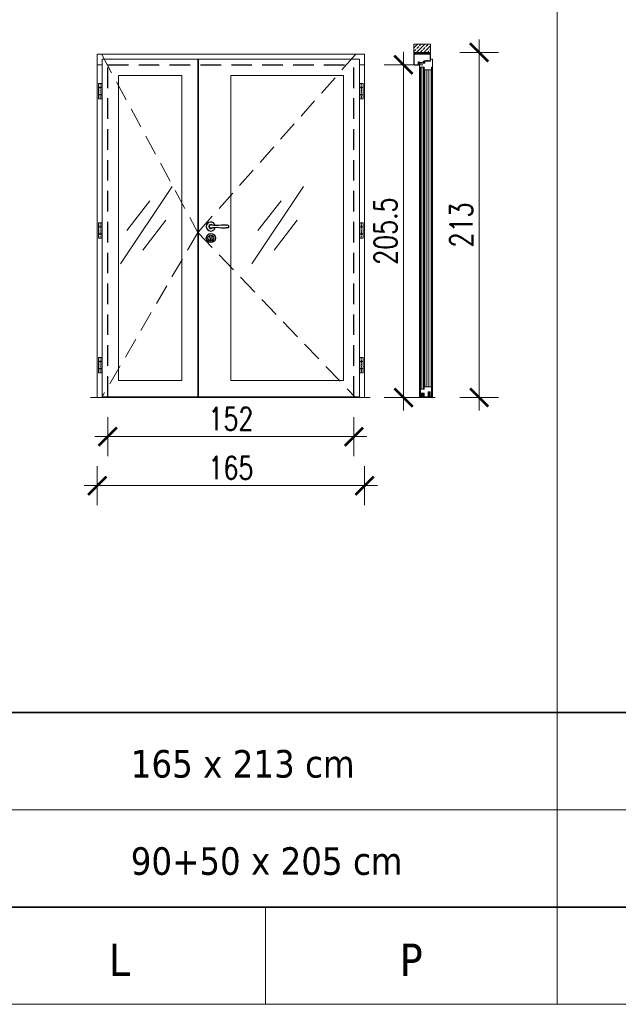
# Model space of a CAD drawing. Header units: millimetres. Extents: x 23192 to 149900, y -396339 to -79279.
# Tile 62 of 136: x 71171 to 71540, y -211347 to -210739. Entities that reach past the tile are written whole.
import ezdxf

# ---------------------------------------------------------------- set-up
doc = ezdxf.new("R2010")
doc.units = ezdxf.units.MM
doc.linetypes.add('CENTER', pattern=[0.6, 0.375, -0.075, 0.075, -0.075])
doc.linetypes.add('DASHED', pattern=[19.05, 12.7, -6.35])
doc.layers.get('0').update_dxf_attribs({"lineweight": 0})
for name, color, linetype, lineweight in [('0_LEGENDA', 7, 'Continuous', 13), ('Drzwi - hatch', 8, 'Continuous', 5), ('Drzwi KRAWĘDZIE', 7, 'Continuous', 20), ('Drzwi Kreskowanie', 252, 'Continuous', 5), ('KOREkty', 190, 'Continuous', 35)]:
    doc.layers.add(name, color=color, linetype=linetype, lineweight=lineweight)
for name, color, linetype in [('Drzwi - klamki', 150, 'Continuous'), ('Drzwi PRZER-DUŻA', 240, 'DASHED'), ('GRUBA', 4, 'Continuous')]:
    doc.layers.add(name, color=color, linetype=linetype)
doc.styles.add('ARIAL', font='tahoma.ttf')
doc.styles.add('SIMPLEX', font='simplex.shx', dxfattribs={"width": 0.77})
doc.dimstyles.new('OL PB 200', dxfattribs={"dimscale": 4, "dimtxt": 3.5, "dimasz": 0.2, "dimexe": 10, "dimexo": 10, "dimgap": 1, "dimtad": 1, "dimdec": 1, "dimrnd": 0.5, "dimzin": 9, "dimdsep": 46, "dimtxsty": 'SIMPLEX', "dimblk": 'thick_MSz', "dimcen": 0.1, "dimdle": 8, "dimse1": 1, "dimse2": 1, "dimclrd": 256, "dimclre": 256, "dimclrt": 3, "dimadec": 1, "dimazin": 2, "dimtfac": 1, "dimtdec": 1, "dimtix": 1, "dimtofl": 0, "dimtmove": 2, "dimatfit": 3, "dimldrblk": 'thick_MSz', "dimfxl": 10, "dimfxlon": 1, "dimtolj": 1, "dimlwd": -1, "dimlwe": -1, "dimarcsym": 0})

# ---------------------------------------------------------------- blocks, each defined once
blk = doc.blocks.new('DA8083FR')
at = {"ltscale": 0.05}
for p, q in [((-6.399964, 0), (-8.399964, 0)), ((8.400024, 0), (6.400024, 0))]:
    blk.add_line(p, q, dxfattribs=at)
at = {"ltscale": 0.175}
for p, q in [((-3.5, 0), (3.5, 0)), ((-3.5, -1.199997), (3.5, -1.199997))]:
    blk.add_line(p, q, dxfattribs=at)
at = {"ltscale": 0.1125}
for p, q in [((-3.5, -2.900009), (-3.5, 0)), ((3.5, -2.900009), (3.5, 0))]:
    blk.add_line(p, q, dxfattribs=at)
at = {"ltscale": 0.3625}
for p, q in [((-9, -3.400009), (-9, -17.900009)), ((9, -3.400009), (9, -17.900009))]:
    blk.add_line(p, q, dxfattribs=at)
at = {"ltscale": 0.015}
for p, q in [((-8.699951, -0.300003), (-8.699951, -0.900009)), ((8.700012, -0.900009), (8.700012, -0.300003))]:
    blk.add_line(p, q, dxfattribs=at)
at = {"ltscale": 0.1}
for p, q in [((-8.5, -2.900009), (-4.5, -2.900009)), ((4.5, -2.900009), (8.5, -2.900009))]:
    blk.add_line(p, q, dxfattribs=at)
at = {"ltscale": 0.025}
for p, q in [((-8.399964, -1.199997), (-7.399964, -1.199997)), ((7.400024, -1.199997), (8.400024, -1.199997))]:
    blk.add_line(p, q, dxfattribs=at)
at = {"ltscale": 0.0875}
for p, q in [((-4.5, -18.900009), (-8, -18.900009)), ((8, -18.900009), (4.5, -18.900009))]:
    blk.add_line(p, q, dxfattribs=at)
at = {"ltscale": 0.098125}
for p, q in [((-7.799988, -22.825012), (-7.799988, -18.900009)), ((7.800049, -22.825012), (7.800049, -18.900009))]:
    blk.add_line(p, q, dxfattribs=at)
at = {"ltscale": 0.0325}
for p, q in [((-7.199951, -1.400009), (-7.199951, -2.699997)), ((7.200012, -2.699997), (7.200012, -1.400009))]:
    blk.add_line(p, q, dxfattribs=at)
at = {"ltscale": 0.098614}
for p, q in [((-6.839722, -18.900009), (-7.000305, -22.841293)), ((6.839783, -18.900009), (7.000366, -22.841293))]:
    blk.add_line(p, q, dxfattribs=at)
at = {"ltscale": 0.00918}
blk.add_line((-6.195435, -18.900009), (-6.113953, -19.258041), dxfattribs=at)
at = {"ltscale": 0.01516}
for p, q in [((-6.094483, -19.583938), (-6.157593, -20.187042)), ((6.157654, -20.187042), (6.094543, -19.583938))]:
    blk.add_line(p, q, dxfattribs=at)
at = {"ltscale": 0.0575}
for p, q in [((-6, -2.699997), (-6, -0.400009)), ((6, -0.400009), (6, -2.699997))]:
    blk.add_line(p, q, dxfattribs=at)
at = {"ltscale": 0.013848}
blk.add_line((-5.560852, -20.249466), (-5.503174, -19.698562), dxfattribs=at)
at = {"ltscale": 0.043857}
for p, q in [((-5.30426, -19.519378), (-3.549988, -19.519378)), ((5.304321, -19.519378), (3.550049, -19.519378))]:
    blk.add_line(p, q, dxfattribs=at)
at = {"ltscale": 0.4}
for p, q in [((-4.5, -2.900009), (-4.5, -18.900009)), ((4.5, -2.900009), (4.5, -18.900009))]:
    blk.add_line(p, q, dxfattribs=at)
at = {"ltscale": 0.225}
for p, q in [((-4.5, -2.900009), (4.5, -2.900009)), ((4.5, -2.900009), (-4.5, -2.900009)), ((4.5, -18.900009), (-4.5, -18.900009))]:
    blk.add_line(p, q, dxfattribs=at)
at = {"ltscale": 0.194121}
blk.add_line((-3.882385, -18.900009), (3.882446, -18.900009), dxfattribs=at)
at = {"ltscale": 0.061736}
for p, q in [((-3.349976, -19.719375), (-3.349976, -22.188797)), ((3.350036, -19.719375), (3.350036, -22.188797))]:
    blk.add_line(p, q, dxfattribs=at)
at = {"ltscale": 0.016505}
blk.add_line((-2.75, -21.147186), (-2.892883, -21.791748), dxfattribs=at)
at = {"ltscale": 0.035695}
for p, q in [((-2.75, -19.719375), (-2.75, -21.147186)), ((2.75, -21.147186), (2.75, -19.719375))]:
    blk.add_line(p, q, dxfattribs=at)
at = {"ltscale": 0.127501}
blk.add_line((2.550049, -19.519378), (-2.549988, -19.519378), dxfattribs=at)
at = {"ltscale": 0.108406}
blk.add_line((-2.168091, -10.699997), (2.168152, -10.699997), dxfattribs=at)
at = {"ltscale": 0.107848}
blk.add_line((2.156982, -9.5), (-2.156922, -9.5), dxfattribs=at)
at = {"ltscale": 0.017671}
blk.add_line((-0.353394, -23.37442), (0.353454, -23.37442), dxfattribs=at)
at = {"ltscale": 0.009999}
blk.add_line((0.200012, -2.900009), (-0.199951, -2.900009), dxfattribs=at)
at = {"ltscale": 0.012222}
blk.add_line((0, -6.6958), (0, -7.184692), dxfattribs=at)
at = {"ltscale": 0.016633}
blk.add_line((0, -7.184692), (0, -7.850006), dxfattribs=at)
at = {"ltscale": 0.016506}
blk.add_line((2.892944, -21.791748), (2.75, -21.147186), dxfattribs=at)
at = {"ltscale": 0.013847}
blk.add_line((5.560913, -20.24942), (5.503235, -19.698562), dxfattribs=at)
at = {"ltscale": 0.009179}
blk.add_line((6.114014, -19.258041), (6.195434, -18.900009), dxfattribs=at)
for points in [[(-8.5, -2.900009), (-8.599732, -2.910064), (-8.695374, -2.939758), (-8.858215, -3.051193), (-8.963745, -3.213195), (-9, -3.400009)], [(-8, -18.900009), (-8.202698, -18.879196), (-8.394165, -18.819046), (-8.567505, -18.723373), (-8.721863, -18.592086), (-8.838684, -18.444503), (-8.929993, -18.267639), (-8.982666, -18.086334), (-9, -17.900009)], [(8, -18.900009), (8.202698, -18.879196), (8.394165, -18.819046), (8.567505, -18.723373), (8.721863, -18.592086), (8.838684, -18.444503), (8.929993, -18.267639), (8.982666, -18.086334), (9, -17.900009)], [(9, -3.400009), (8.963806, -3.213195), (8.858276, -3.051193), (8.695373, -2.939758), (8.599792, -2.910064), (8.5, -2.900009)]]:
    blk.add_lwpolyline(points)
for radius in [3.404208, 2.915314, 2.25]:
    blk.add_circle((0, -10.100006), radius)
for centre, radius, start, end in [((-8.399964, -0.300003), 0.3, 90.000003, 180.000005), ((-8.399964, -0.900009), 0.3, 179.999991, 270.000001), ((-7.399964, -22.824997), 0.4, 180.001125, 357.665424), ((-7.399964, -1.400009), 0.2, 0, 90.000003), ((-7.399964, -2.699997), 0.2, 270.000001, 0), ((-6.399964, -0.400009), 0.4, 0, 90.000003), ((-3.671143, -20.447189), 2.5, 174.027059, 289.64092), ((-7.08905, -19.479889), 1, 354.027419, 12.81746), ((-5.799988, -2.699997), 0.2, 179.999991, 270.000001), ((-3.671143, -20.447189), 1.9, 174.026868, 275.613132), ((-5.30426, -19.719375), 0.2, 89.999996, 174.026704), ((-3.549988, -19.719375), 0.2, 359.999983, 89.999996), ((-3.5, -22.188797), 0.15, 275.61264, 0.000569), ((-2.599976, -21.856674), 0.3, 167.500472, 240.643356), ((-2.763611, -22.990097), 0.2, 62.74125, 109.632466), ((-2.549988, -19.719375), 0.2, 89.998555, 180.000005), ((0.929809, -15.581268), 7.5, 240.643274, 262.6826), ((-0.353394, -18.311325), 5.063093, 242.745388, 270.000001), ((0, -22.821808), 0.2, 262.681781, 277.318221), ((-0.929749, -15.581268), 7.5, 277.317456, 299.356727), ((0.353454, -18.311325), 5.063093, 269.999673, 297.254614), ((2.550049, -19.719375), 0.2, 359.999983, 89.998855), ((2.763672, -22.990097), 0.2, 70.364834, 117.260729), ((2.600036, -21.856674), 0.3, 299.356263, 12.499337), ((3.671203, -20.447189), 2.5, 250.359081, 5.972941), ((3.5, -22.188797), 0.15, 179.999691, 264.388645), ((3.550049, -19.719375), 0.2, 89.999996, 180.000005), ((3.671203, -20.447189), 1.900002, 264.386569, 5.974443), ((5.304321, -19.719375), 0.2, 5.973296, 89.999996), ((5.800049, -2.699997), 0.2, 270.000001, 0), ((6.400024, -0.400009), 0.4, 90.000003, 180.000005), ((7.089111, -19.479889), 1, 167.18224, 185.972268), ((7.400024, -22.824997), 0.4, 182.334564, 359.998863), ((7.400024, -1.400009), 0.2, 90.000003, 179.999991), ((7.400024, -2.699997), 0.2, 179.999991, 270.000001), ((8.400024, -0.300003), 0.3, 0, 90.000003), ((8.400024, -0.900009), 0.3, 270.000001, 0.00001)]:
    blk.add_arc(centre, radius, start, end)
blk = doc.blocks.new('thick_MSz')
for p, q in [((0, 15), (0, -15)), ((-10, 0), (10, 0))]:
    blk.add_line(p, q)
at = {"const_width": 2, "elevation": 2}
blk.add_lwpolyline([(-7.07, -7.07), (7.07, 7.07)], dxfattribs=at)
blk = doc.blocks.new('*D74')
at = {"layer": '0_LEGENDA', "transparency": 16777216}
blk.add_line((71407.79, -210971.5), (71407.79, -210767.7), dxfattribs=at)
at = {"layer": 'DEFPOINTS', "color": 0, "transparency": 16777216}
for p in [(71407.79, -210766.9), (71415.85, -210766.9), (71412.94, -210972.3)]:
    blk.add_point(p, dxfattribs=at)
at = {"layer": '0_LEGENDA', "transparency": 16777216, "xscale": 0.8, "yscale": 0.8, "zscale": 0.8}
for p, rotation in [((71407.79, -210766.9), 90), ((71407.79, -210972.3), 270)]:
    blk.add_blockref('thick_MSz', p, dxfattribs=dict(at, rotation=rotation))
at = {"layer": '0_LEGENDA', "color": 3, "transparency": 16777216, "insert": (71396.79, -210869.6), "char_height": 14, "attachment_point": 5, "rotation": 90, "style": 'SIMPLEX'}
blk.add_mtext('\\A1;205.5', dxfattribs=at)
blk = doc.blocks.new('*D75')
at = {"layer": '0_LEGENDA', "transparency": 16777216}
blk.add_line((71454.47, -210760.1), (71454.47, -210971.5), dxfattribs=at)
at = {"layer": 'DEFPOINTS', "color": 0, "transparency": 16777216}
for p in [(71424.44, -210759.3), (71424.44, -210972.3), (71454.47, -210972.3)]:
    blk.add_point(p, dxfattribs=at)
at = {"layer": '0_LEGENDA', "transparency": 16777216, "xscale": 0.8, "yscale": 0.8, "zscale": 0.8}
for p, rotation in [((71454.47, -210759.3), 90), ((71454.47, -210972.3), 270)]:
    blk.add_blockref('thick_MSz', p, dxfattribs=dict(at, rotation=rotation))
at = {"layer": '0_LEGENDA', "color": 3, "transparency": 16777216, "insert": (71443.47, -210865.8), "char_height": 14, "attachment_point": 5, "rotation": 90, "style": 'SIMPLEX'}
blk.add_mtext('\\A1;213', dxfattribs=at)
blk = doc.blocks.new('*D76')
at = {"layer": '0_LEGENDA', "transparency": 16777216}
blk.add_line((71219.61, -211026.68), (71383.01, -211026.68), dxfattribs=at)
at = {"layer": 'DEFPOINTS', "color": 0, "transparency": 16777216}
for p in [(71218.81, -210972.3), (71383.81, -210972.3), (71383.81, -211026.68)]:
    blk.add_point(p, dxfattribs=at)
at = {"layer": '0_LEGENDA', "transparency": 16777216, "xscale": 0.8, "yscale": 0.8, "zscale": 0.8, "rotation": 180}
blk.add_blockref('thick_MSz', (71218.81, -211026.68), dxfattribs=at)
at = {"layer": '0_LEGENDA', "transparency": 16777216, "xscale": 0.8, "yscale": 0.8, "zscale": 0.8}
blk.add_blockref('thick_MSz', (71383.81, -211026.68), dxfattribs=at)
at = {"layer": '0_LEGENDA', "color": 3, "transparency": 16777216, "insert": (71301.31, -211015.68), "char_height": 14, "attachment_point": 5, "style": 'SIMPLEX'}
blk.add_mtext('\\A1;165', dxfattribs=at)
blk = doc.blocks.new('*D79')
at = {"layer": '0_LEGENDA', "transparency": 16777216}
blk.add_line((71226.21, -210996.41), (71376.41, -210996.41), dxfattribs=at)
at = {"layer": 'DEFPOINTS', "color": 0, "transparency": 16777216}
for p in [(71225.41, -210971.8), (71377.21, -210971.19), (71377.21, -210996.41)]:
    blk.add_point(p, dxfattribs=at)
at = {"layer": '0_LEGENDA', "transparency": 16777216, "xscale": 0.8, "yscale": 0.8, "zscale": 0.8, "rotation": 180}
blk.add_blockref('thick_MSz', (71225.41, -210996.41), dxfattribs=at)
at = {"layer": '0_LEGENDA', "transparency": 16777216, "xscale": 0.8, "yscale": 0.8, "zscale": 0.8}
blk.add_blockref('thick_MSz', (71377.21, -210996.41), dxfattribs=at)
at = {"layer": '0_LEGENDA', "color": 3, "transparency": 16777216, "insert": (71301.31, -210985.41), "char_height": 14, "attachment_point": 5, "style": 'SIMPLEX'}
blk.add_mtext('\\A1;152', dxfattribs=at)

msp = doc.modelspace()

# ---------------------------------------------------------------- hatches: boundary and pattern name
at = {"layer": 'Drzwi - hatch'}
h = msp.add_hatch(dxfattribs=at)
h.set_pattern_fill('ANSI33', color=256, scale=0.5)
h.set_pattern_definition([(45, (71534.4884, -215009.5877), (-2.245064, 2.245064), []), (45, (71536.7335, -215009.5877), (-2.245064, 2.245064), [1.5875, -0.79375])])
h.paths.add_polyline_path([(71414.237, -210754.302), (71414.237, -210759.298), (71424.437, -210759.298), (71424.437, -210754.302)])
h = msp.add_hatch(dxfattribs=at)
h.set_pattern_fill('AR-CONC', color=256, scale=0.003)
h.set_pattern_definition([(50, (72863.74066, -215285.26925), (0.546554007, -0.047817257), [0.05715, -0.62865]), (355, (72863.74066, -215285.26925), (-0.105730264, 0.573170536), [0.04572, -0.50292175]), (100.451445, (72863.7862, -215285.27324), (0.44082374, 0.525353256), [0.048570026, -0.534270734]), (46.1842, (72863.74066, -215285.11685), (0.81323712, -0.12612698), [0.085725, -0.942975]), (96.635558, (72863.8084, -215285.1274), (0.7122124, 0.74227837), [0.07285507, -0.80140682]), (351.184151, (72863.7407, -215285.11685), (0.7122124, 0.74227837), [0.0685799, -0.7543792]), (21, (72863.81686, -215285.15495), (0.454843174, -0.306795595), [0.05715, -0.62865]), (326, (72863.81686, -215285.15495), (0.185406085, 0.5525639), [0.04572, -0.50292]), (71.451445, (72863.85476, -215285.1805), (0.64024926, 0.245768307), [0.048570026, -0.53426981]), (37.5, (72863.74066, -215285.26925), (0.00926581, 0.253665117), [0, -0.496824, 0, -0.51054, 0, -0.504825]), (7.5, (72863.74066, -215285.26925), (0.200458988, 0.300541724), [0, -0.291084, 0, -0.485394, 0, -0.192405]), (327.5, (72863.57073, -215285.26925), (0.4067717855, -0.017186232), [0, -0.1905, 0, -0.59436, 0, -0.78867]), (317.5, (72863.49453, -215285.26925), (0.444387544, 0.076279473), [0, -0.24765, 0, -0.394716, 0, -0.56007])])
h.paths.add_polyline_path([(71414.437, -210759.298), (71414.437, -210760.298), (71424.437, -210760.298), (71424.437, -210759.298)])
at = {"layer": 'Drzwi Kreskowanie'}
h = msp.add_hatch(dxfattribs=at)
h.set_pattern_fill('ANSI37', color=256, scale=0.05, style=0)
h.set_pattern_definition([(135, (77422.49953, -210188.62873), (0.1122532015, 0.1122532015), []), (45, (77422.49953, -210188.62873), (0.1122532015, -0.1122532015), [])])
h.paths.add_polyline_path([(71421.937, -210764.448), (71421.937, -210764.248), (71422.937, -210764.248), (71422.937, -210764.448)])
h = msp.add_hatch(dxfattribs=at)
h.set_pattern_fill('ANSI37', color=256, scale=0.05, style=0)
h.set_pattern_definition([(135, (77418.59953, -210189.82394), (0.1122532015, 0.1122532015), []), (45, (77418.59953, -210189.82394), (0.1122532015, -0.1122532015), [])])
h.paths.add_polyline_path([(71418.037, -210765.643), (71418.037, -210765.443), (71419.037, -210765.443), (71419.037, -210765.643)])

# ---------------------------------------------------------------- linework, layer by layer
for p, q in [((71221.905, -210766.898), (71218.805, -210766.898)), ((71383.81, -210766.898), (71380.71, -210766.898)), ((71420.537, -210765.018), (71420.537, -210764.935)), ((71420.537, -210765.176), (71420.537, -210765.253))]:
    msp.add_line(p, q)
at = {"ltscale": 0.2}
for p, q in [((71420.637, -210965.598), (71420.637, -210769.998)), ((71420.937, -210965.598), (71420.938, -210769.998))]:
    msp.add_line(p, q, dxfattribs=at)
at = {"linetype": 'CENTER', "ltscale": 0.5}
for p, q in [((71220.705, -210778.448), (71220.705, -210787.898)), ((71381.91, -210778.448), (71381.91, -210787.898)), ((71220.705, -210864.398), (71220.705, -210873.848)), ((71381.91, -210864.398), (71381.91, -210873.848)), ((71220.705, -210947.548), (71220.705, -210956.998)), ((71381.91, -210947.548), (71381.91, -210956.998))]:
    msp.add_line(p, q, dxfattribs=at)
at = {"linetype": 'DASHED'}
for points in [[(71221.645, -210760.641), (71280.95, -210870.469), (71221.645, -210972.298)], [(71378.265, -210760.641), (71280.95, -210870.469), (71378.265, -210972.298)]]:
    msp.add_lwpolyline(points, dxfattribs=at)
at = {"ltscale": 0.2}
msp.add_lwpolyline([(71420.487, -210967.098), (71420.488, -210768.498)], dxfattribs=at)
at = {"layer": '0_LEGENDA', "linetype": 'ByBlock', "ltscale": 5}
for p, q in [((71502.57, -211346.755), (71502.57, -210174.457)), ((67487.721, -211166.755), (76924.798, -211166.749)), ((67487.721, -211226.755), (76924.742, -211226.749)), ((67487.721, -211286.755), (76924.686, -211286.749)), ((67487.721, -211286.755), (76924.686, -211286.753)), ((71322.57, -211286.754), (71322.57, -211346.755)), ((67487.721, -211346.755), (76924.63, -211346.749))]:
    msp.add_line(p, q, dxfattribs=at)
at = {"layer": '0_LEGENDA'}
for points in [[(71281.255, -210763.498), (71380.71, -210763.498), (71380.71, -210971.798), (71281.255, -210971.798)], [(71231.905, -210773.498), (71270.95, -210773.498), (71270.95, -210961.798), (71231.905, -210961.798)], [(71301.255, -210773.498), (71370.71, -210773.498), (71370.71, -210961.798), (71301.255, -210961.798)]]:
    msp.add_lwpolyline(points, close=True, dxfattribs=at)
for points in [[(71233.262, -210889.801), (71264.997, -210842.076)], [(71314.279, -210889.801), (71346.015, -210842.076)], [(71237.016, -210869.158), (71251.238, -210850.934)], [(71318.034, -210869.158), (71332.256, -210850.934)], [(71247.045, -210881.369), (71261.267, -210862.78)], [(71328.063, -210881.369), (71342.285, -210862.78)]]:
    msp.add_lwpolyline(points, dxfattribs=at)
at = {"layer": 'Drzwi - klamki', "ltscale": 0.2}
for p, q in [((71287.805, -210866.548), (71287.805, -210867.048)), ((71287.805, -210866.548), (71287.935, -210866.548)), ((71287.805, -210867.048), (71287.935, -210867.048)), ((71288.43, -210873.816), (71288.43, -210875.066)), ((71289.48, -210873.816), (71289.48, -210875.066))]:
    msp.add_line(p, q, dxfattribs=at)
for centre, radius in [((71288.955, -210873.916), 2.8), ((71288.96, -210873.92), 1.8)]:
    msp.add_circle(centre, radius, dxfattribs=at)
for centre, radius, start, end in [((71288.955, -210866.798), 2.801, 13.271535, 346.728465), ((71288.955, -210866.798), 1.25, 42.903782, 317.096218), ((71288.955, -210866.798), 1.05, 64.699839, 295.300161), ((71299.365, -210866.798), 0.74, 288.924644, 71.075356), ((71288.955, -210873.116), 0.875, 306.869898, 233.130102), ((71288.955, -210875.066), 0.525, 180, 270), ((71288.955, -210875.066), 0.525, 270, 0)]:
    msp.add_arc(centre, radius, start, end, dxfattribs=at)
for points in [[(71299.605, -210866.098), (71297.105, -210865.848), (71290.809, -210866.098), (71288.955, -210865.748)], [(71299.605, -210867.498), (71297.105, -210867.748), (71290.809, -210867.498), (71288.955, -210867.848)]]:
    msp.add_spline(points, degree=3, dxfattribs=at)
at = {"layer": 'Drzwi KRAWĘDZIE'}
for p, q in [((71218.805, -210972.298), (71218.805, -210760.298)), ((71383.81, -210760.298), (71218.805, -210760.298)), ((71376.809, -210760.298), (71218.805, -210760.298)), ((71280.95, -210763.498), (71221.905, -210763.498)), ((71221.905, -210971.798), (71221.905, -210763.498)), ((71280.95, -210971.798), (71280.95, -210763.498)), ((71380.71, -210763.498), (71281.255, -210763.498)), ((71281.255, -210971.798), (71281.255, -210763.498)), ((71380.71, -210971.798), (71380.71, -210763.498)), ((71383.81, -210972.298), (71383.81, -210760.298)), ((71414.237, -210760.298), (71414.237, -210759.298)), ((71424.437, -210760.298), (71424.437, -210759.298)), ((71281.255, -210764.698), (71280.95, -210764.698)), ((71417.137, -210765.098), (71417.137, -210766.798)), ((71417.137, -210765.098), (71417.137, -210766.798)), ((71417.137, -210766.798), (71417.37, -210766.615)), ((71417.537, -210765.148), (71417.187, -210765.148)), ((71417.187, -210765.148), (71417.187, -210765.444)), ((71417.187, -210765.148), (71417.187, -210765.444)), ((71417.532, -210765.413), (71417.187, -210765.444)), ((71417.285, -210765.485), (71417.187, -210766.038)), ((71417.285, -210765.485), (71417.187, -210765.494)), ((71417.285, -210765.485), (71417.187, -210765.494)), ((71417.285, -210765.485), (71417.187, -210766.038)), ((71417.187, -210765.494), (71417.187, -210766.038)), ((71417.187, -210765.494), (71417.187, -210766.038)), ((71417.327, -210765.537), (71417.187, -210766.323)), ((71417.327, -210765.537), (71417.187, -210766.323)), ((71417.187, -210766.323), (71417.187, -210766.695)), ((71417.187, -210766.323), (71417.187, -210766.695)), ((71417.187, -210766.695), (71417.375, -210766.547)), ((71417.327, -210765.537), (71417.487, -210765.67)), ((71417.537, -210765.463), (71417.337, -210765.481)), ((71417.337, -210765.481), (71417.537, -210765.647)), ((71417.37, -210766.615), (71417.546, -210766.798)), ((71417.375, -210766.547), (71417.552, -210766.743)), ((71417.487, -210765.67), (71417.498, -210765.73)), ((71417.546, -210766.798), (71417.737, -210766.798)), ((71417.737, -210766.783), (71417.606, -210766.753)), ((71417.737, -210768.498), (71417.737, -210967.098)), ((71418.337, -210768.498), (71418.337, -210971.798)), ((71418.637, -210768.498), (71418.637, -210967.098)), ((71419.887, -210768.498), (71419.887, -210967.098)), ((71419.926, -210765.064), (71419.926, -210765.131)), ((71419.928, -210765.058), (71420.009, -210764.938)), ((71419.997, -210765.25), (71419.928, -210765.137)), ((71420.1, -210765.255), (71420.006, -210765.255)), ((71420.121, -210764.934), (71420.018, -210764.934)), ((71420.127, -210764.95), (71420.048, -210765.027)), ((71420.048, -210765.027), (71420.196, -210765.021)), ((71420.205, -210765.193), (71420.048, -210765.184)), ((71420.048, -210765.184), (71420.108, -210765.237)), ((71420.196, -210765.021), (71420.266, -210764.937)), ((71420.271, -210765.251), (71420.205, -210765.193)), ((71420.361, -210764.933), (71420.275, -210764.933)), ((71420.337, -210765.254), (71420.278, -210765.254)), ((71420.368, -210764.952), (71420.298, -210765.018)), ((71420.298, -210765.018), (71420.537, -210765.018)), ((71420.537, -210765.176), (71420.298, -210765.176)), ((71420.298, -210765.176), (71420.345, -210765.236)), ((71420.537, -210764.593), (71420.537, -210764.935)), ((71420.537, -210764.935), (71420.537, -210764.624)), ((71420.537, -210764.933), (71420.537, -210764.624)), ((71420.537, -210764.624), (71420.537, -210764.935)), ((71420.537, -210765.253), (71420.537, -210765.693)), ((71420.537, -210765.693), (71420.537, -210765.253)), ((71420.537, -210765.253), (71420.537, -210765.693)), ((71420.537, -210765.253), (71420.537, -210765.639)), ((71420.576, -210764.581), (71421.417, -210764.493)), ((71420.636, -210765.693), (71420.591, -210765.693)), ((71420.636, -210764.692), (71420.636, -210765.582)), ((71420.655, -210764.67), (71420.87, -210764.648)), ((71420.719, -210765.497), (71420.655, -210765.588)), ((71420.747, -210765.554), (71420.683, -210765.666)), ((71420.79, -210764.901), (71420.79, -210764.894)), ((71420.792, -210764.91), (71420.886, -210765.072)), ((71420.887, -210764.789), (71420.795, -210764.881)), ((71420.97, -210765.688), (71420.82, -210765.541)), ((71420.858, -210764.923), (71420.874, -210764.96)), ((71420.966, -210765.593), (71420.86, -210765.49)), ((71420.946, -210764.81), (71420.865, -210764.891)), ((71420.874, -210764.96), (71420.916, -210765.048)), ((71420.894, -210764.669), (71420.895, -210764.773)), ((71420.896, -210765.102), (71420.896, -210765.303)), ((71420.914, -210765.321), (71420.938, -210765.321)), ((71420.916, -210765.048), (71420.938, -210765.086)), ((71420.944, -210765.107), (71420.944, -210765.257)), ((71420.946, -210764.81), (71420.946, -210764.699)), ((71420.96, -210765.263), (71420.96, -210765.263)), ((71420.966, -210765.257), (71420.966, -210765.007)), ((71420.966, -210765.339), (71420.966, -210765.593)), ((71421.428, -210764.593), (71420.976, -210764.663)), ((71421.008, -210765.697), (71420.991, -210765.697)), ((71421.002, -210764.972), (71421.002, -210764.972)), ((71421.037, -210765.007), (71421.037, -210765.668)), ((71421.464, -210764.55), (71421.464, -210764.536)), ((71422.237, -210965.598), (71422.237, -210769.998)), ((71423.537, -210965.598), (71423.537, -210769.998)), ((71424.837, -210965.598), (71424.837, -210769.998)), ((71425.137, -210971.798), (71425.137, -210769.998)), ((71425.737, -210768.498), (71425.737, -210967.098)), ((71219.705, -210787.948), (71219.705, -210778.448)), ((71219.705, -210778.448), (71221.705, -210778.448)), ((71219.705, -210780.948), (71221.705, -210780.948)), ((71219.705, -210781.048), (71221.705, -210781.048)), ((71221.705, -210787.948), (71221.705, -210778.448)), ((71380.91, -210787.948), (71380.91, -210778.448)), ((71382.91, -210778.448), (71380.91, -210778.448)), ((71382.91, -210780.948), (71380.91, -210780.948)), ((71382.91, -210781.048), (71380.91, -210781.048)), ((71382.91, -210787.948), (71382.91, -210778.448)), ((71219.705, -210785.348), (71221.705, -210785.348)), ((71219.705, -210785.448), (71221.705, -210785.448)), ((71219.705, -210787.948), (71221.705, -210787.948)), ((71382.91, -210785.348), (71380.91, -210785.348)), ((71382.91, -210785.448), (71380.91, -210785.448)), ((71382.91, -210787.948), (71380.91, -210787.948)), ((71219.705, -210873.898), (71219.705, -210864.398)), ((71219.705, -210864.398), (71221.705, -210864.398)), ((71219.705, -210866.898), (71221.705, -210866.898)), ((71219.705, -210866.998), (71221.705, -210866.998)), ((71221.705, -210873.898), (71221.705, -210864.398)), ((71380.91, -210873.898), (71380.91, -210864.398)), ((71382.91, -210864.398), (71380.91, -210864.398)), ((71382.91, -210866.898), (71380.91, -210866.898)), ((71382.91, -210866.998), (71380.91, -210866.998)), ((71382.91, -210873.898), (71382.91, -210864.398)), ((71219.705, -210871.298), (71221.705, -210871.298)), ((71219.705, -210871.398), (71221.705, -210871.398)), ((71382.91, -210871.298), (71380.91, -210871.298)), ((71382.91, -210871.398), (71380.91, -210871.398)), ((71219.705, -210873.898), (71221.705, -210873.898)), ((71382.91, -210873.898), (71380.91, -210873.898)), ((71219.705, -210957.048), (71219.705, -210947.548)), ((71219.705, -210947.548), (71221.705, -210947.548)), ((71219.705, -210950.048), (71221.705, -210950.048)), ((71219.705, -210950.148), (71221.705, -210950.148)), ((71221.705, -210957.048), (71221.705, -210947.548)), ((71380.91, -210957.048), (71380.91, -210947.548)), ((71382.91, -210947.548), (71380.91, -210947.548)), ((71382.91, -210950.048), (71380.91, -210950.048)), ((71382.91, -210950.148), (71380.91, -210950.148)), ((71382.91, -210957.048), (71382.91, -210947.548)), ((71219.705, -210954.448), (71221.705, -210954.448)), ((71219.705, -210954.548), (71221.705, -210954.548)), ((71219.705, -210957.048), (71221.705, -210957.048)), ((71382.91, -210954.448), (71380.91, -210954.448)), ((71382.91, -210954.548), (71380.91, -210954.548)), ((71382.91, -210957.048), (71380.91, -210957.048)), ((71423.047, -210968.868), (71423.037, -210971.798)), ((71424.257, -210968.798), (71423.117, -210968.798)), ((71423.146, -210969.108), (71423.137, -210971.798)), ((71423.147, -210968.898), (71423.146, -210969.028)), ((71423.146, -210969.028), (71423.271, -210969.028)), ((71423.271, -210969.108), (71423.146, -210969.108)), ((71423.146, -210969.539), (71423.246, -210969.536)), ((71423.179, -210970.592), (71423.146, -210969.539)), ((71424.227, -210968.898), (71423.147, -210968.898)), ((71423.313, -210971.858), (71423.179, -210970.592)), ((71423.246, -210969.536), (71423.279, -210970.581)), ((71423.279, -210970.581), (71423.289, -210970.58)), ((71423.295, -210970.637), (71423.285, -210970.638)), ((71423.285, -210970.638), (71423.311, -210970.887)), ((71423.286, -210969.043), (71423.286, -210969.093)), ((71423.289, -210970.58), (71423.295, -210970.637)), ((71423.302, -210969.598), (71423.302, -210969.678)), ((71423.302, -210969.678), (71423.402, -210969.678)), ((71423.302, -210969.678), (71423.302, -210969.978)), ((71423.302, -210970.796), (71423.302, -210969.978)), ((71423.302, -210969.978), (71423.402, -210969.978)), ((71423.311, -210970.887), (71423.386, -210970.879)), ((71423.322, -210969.578), (71423.332, -210969.578)), ((71423.332, -210969.578), (71423.363, -210969.609)), ((71423.365, -210970.881), (71423.332, -210970.876)), ((71423.373, -210970.936), (71423.446, -210970.926)), ((71423.456, -210971.03), (71423.383, -210971.035)), ((71423.527, -210970.818), (71423.384, -210970.818)), ((71423.384, -210970.818), (71423.389, -210970.859)), ((71423.387, -210969.098), (71423.481, -210969.098)), ((71423.387, -210969.374), (71423.387, -210969.098)), ((71423.387, -210970.698), (71423.387, -210969.898)), ((71423.387, -210969.898), (71423.987, -210969.898)), ((71423.987, -210970.698), (71423.387, -210970.698)), ((71423.389, -210970.859), (71423.389, -210970.863)), ((71423.402, -210969.699), (71423.402, -210969.898)), ((71423.402, -210970.598), (71423.402, -210969.978)), ((71423.433, -210970.851), (71423.596, -210970.962)), ((71423.596, -210970.962), (71423.459, -210971.105)), ((71423.526, -210969.013), (71423.494, -210969.046)), ((71423.872, -210970.698), (71423.502, -210970.698)), ((71423.847, -210969.013), (71423.526, -210969.013)), ((71423.535, -210969.225), (71423.533, -210969.225)), ((71423.533, -210969.821), (71423.535, -210969.821)), ((71423.542, -210969.223), (71423.543, -210969.223)), ((71423.543, -210969.823), (71423.542, -210969.823)), ((71423.543, -210969.223), (71423.831, -210969.223)), ((71423.831, -210969.823), (71423.543, -210969.823)), ((71423.841, -210969.273), (71423.567, -210969.273)), ((71423.567, -210969.773), (71423.841, -210969.773)), ((71423.617, -210968.993), (71423.617, -210969.013)), ((71423.617, -210968.993), (71423.757, -210968.993)), ((71423.627, -210971.065), (71423.627, -210970.918)), ((71423.747, -210970.918), (71423.747, -210971.065)), ((71423.757, -210968.993), (71423.757, -210969.013)), ((71423.777, -210970.962), (71423.941, -210970.851)), ((71423.914, -210971.105), (71423.777, -210970.962)), ((71423.833, -210969.224), (71423.831, -210969.223)), ((71423.831, -210969.823), (71423.833, -210969.823)), ((71423.84, -210969.225), (71423.841, -210969.226)), ((71423.841, -210969.821), (71423.84, -210969.821)), ((71423.879, -210969.046), (71423.847, -210969.013)), ((71423.989, -210970.818), (71423.847, -210970.818)), ((71423.893, -210969.098), (71423.987, -210969.098)), ((71423.99, -210971.035), (71423.917, -210971.03)), ((71423.928, -210970.926), (71424.001, -210970.936)), ((71423.972, -210969.898), (71423.972, -210969.699)), ((71423.972, -210969.978), (71423.972, -210970.598)), ((71423.972, -210969.978), (71424.072, -210969.978)), ((71423.984, -210969.678), (71424.072, -210969.678)), ((71423.985, -210970.859), (71423.989, -210970.818)), ((71423.985, -210970.863), (71423.985, -210970.859)), ((71423.987, -210969.098), (71423.987, -210969.374)), ((71423.987, -210969.898), (71423.987, -210970.698)), ((71423.988, -210970.879), (71424.062, -210970.887)), ((71424.041, -210970.876), (71424.008, -210970.881)), ((71424.01, -210969.609), (71424.042, -210969.578)), ((71424.042, -210969.578), (71424.052, -210969.578)), ((71424.194, -210970.592), (71424.061, -210971.858)), ((71424.062, -210970.887), (71424.088, -210970.638)), ((71424.072, -210969.678), (71424.072, -210969.598)), ((71424.072, -210969.978), (71424.072, -210969.678)), ((71424.072, -210969.978), (71424.072, -210970.796)), ((71424.078, -210970.637), (71424.084, -210970.58)), ((71424.088, -210970.638), (71424.078, -210970.637)), ((71424.084, -210970.58), (71424.095, -210970.581)), ((71424.088, -210969.093), (71424.088, -210969.043)), ((71424.095, -210970.581), (71424.127, -210969.536)), ((71424.103, -210969.028), (71424.227, -210969.028)), ((71424.228, -210969.108), (71424.103, -210969.108)), ((71424.127, -210969.536), (71424.227, -210969.539)), ((71424.227, -210969.539), (71424.194, -210970.592)), ((71424.227, -210969.028), (71424.227, -210968.898)), ((71424.237, -210971.798), (71424.228, -210969.108)), ((71424.337, -210971.798), (71424.327, -210968.868)), ((71387.272, -210972.298), (71214.695, -210972.298)), ((71280.95, -210971.798), (71221.905, -210971.798)), ((71223.005, -210972.298), (71223.005, -210971.798)), ((71224.201, -210972.298), (71224.201, -210971.798)), ((71225.405, -210972.298), (71225.405, -210971.798)), ((71380.71, -210971.798), (71281.255, -210971.798)), ((71377.21, -210972.298), (71377.21, -210971.798)), ((71378.415, -210972.298), (71378.415, -210971.798)), ((71379.61, -210972.298), (71379.61, -210971.798)), ((71412.937, -210972.298), (71427.437, -210972.298)), ((71422.437, -210971.798), (71422.437, -210971.898)), ((71423.037, -210971.798), (71422.437, -210971.798)), ((71423.037, -210971.898), (71422.437, -210971.898)), ((71423.408, -210971.088), (71423.333, -210971.095)), ((71423.333, -210971.095), (71423.409, -210971.82)), ((71423.357, -210971.109), (71423.388, -210971.097)), ((71423.397, -210971.278), (71423.687, -210971.248)), ((71423.415, -210971.113), (71423.422, -210971.176)), ((71423.422, -210971.176), (71423.537, -210971.164)), ((71423.687, -210971.248), (71423.976, -210971.278)), ((71423.836, -210971.164), (71423.952, -210971.176)), ((71423.952, -210971.176), (71423.958, -210971.113)), ((71423.964, -210971.82), (71424.04, -210971.095)), ((71424.04, -210971.095), (71423.966, -210971.088)), ((71423.985, -210971.097), (71424.017, -210971.109)), ((71424.937, -210971.798), (71424.337, -210971.798)), ((71424.937, -210971.898), (71424.337, -210971.898)), ((71424.937, -210971.898), (71424.937, -210971.798))]:
    msp.add_line(p, q, dxfattribs=at)
for points in [[(71424.437, -210754.302), (71424.437, -210759.298), (71414.237, -210759.298), (71414.237, -210754.302)], [(71422.937, -210764.248), (71422.937, -210764.448), (71421.937, -210764.448), (71421.937, -210764.248)], [(71419.037, -210765.443), (71419.037, -210765.643), (71418.037, -210765.643), (71418.037, -210765.443)]]:
    msp.add_lwpolyline(points, close=True, dxfattribs=at)
msp.add_lwpolyline([(71424.537, -210764.498), (71424.537, -210763.498), (71425.417, -210763.498, -0.4142136), (71425.737, -210763.818), (71425.737, -210768.498), (71425.137, -210768.498), (71425.137, -210769.998), (71420.637, -210769.998), (71420.637, -210768.498), (71417.737, -210768.498), (71417.737, -210765.998, -0.4142136), (71417.837, -210765.898), (71421.037, -210765.898), (71421.037, -210765.018, -0.4142136), (71421.357, -210764.698), (71424.337, -210764.698, 0.4142136)], format="xyb", close=True, dxfattribs=at)
for points in [[(71417.737, -210967.098), (71417.737, -210971.698, 0.4142136), (71417.837, -210971.798), (71418.537, -210971.798)], [(71424.337, -210971.798), (71425.637, -210971.798, 0.4142136), (71425.737, -210971.698), (71425.737, -210967.098)]]:
    msp.add_lwpolyline(points, format="xyb", dxfattribs=at)
for points in [[(71425.137, -210967.098), (71425.137, -210965.598), (71420.637, -210965.598), (71420.637, -210967.098), (71418.337, -210967.098)], [(71418.537, -210971.798), (71418.537, -210969.698), (71420.537, -210969.698), (71420.537, -210971.798)], [(71424.337, -210971.798), (71424.337, -210971.798), (71424.337, -210968.798), (71423.037, -210968.798), (71423.037, -210971.798)], [(71423.037, -210971.798), (71423.037, -210968.798), (71424.337, -210968.798), (71424.337, -210971.798)], [(71420.317, -210971.798), (71423.037, -210971.798)]]:
    msp.add_lwpolyline(points, dxfattribs=at)
msp.add_circle((71423.687, -210969.523), 0.185, dxfattribs=at)
for centre, radius, start, end in [((71416.975, -210766.266), 0.749, 320.425386, 45.715806), ((71417.008, -210766.204), 0.732, 5.005389, 43.713856), ((71416.952, -210766.292), 0.8, 324.848847, 348.996771), ((71419.937, -210765.064), 0.0108, 145.891512, 180), ((71419.937, -210765.131), 0.0108, 180, 212.164321), ((71420.006, -210765.244), 0.0108, 212.164321, 270), ((71420.018, -210764.944), 0.0108, 90, 145.891512), ((71420.1, -210765.244), 0.0108, 270, 42.125742), ((71420.118, -210764.944), 0.0112, 327.187015, 70.317648), ((71420.275, -210764.944), 0.0108, 90, 138.378315), ((71420.278, -210765.243), 0.0108, 228.90641, 270), ((71420.337, -210765.243), 0.0108, 270, 42.634802), ((71420.361, -210764.944), 0.0108, 312.592352, 90), ((71420.58, -210764.624), 0.0434, 95.939883, 180), ((71420.591, -210765.639), 0.0542, 180, 270), ((71420.657, -210764.692), 0.0217, 95.939883, 180), ((71420.646, -210765.582), 0.0108, 180, 324.824078), ((71420.636, -210765.639), 0.0542, 270, 330.498729), ((71420.792, -210765.542), 0.0858, 37.234427, 148.272899), ((71420.789, -210765.58), 0.0496, 37.234427, 148.272899), ((71420.808, -210764.894), 0.0181, 135.011953, 180), ((71420.808, -210764.901), 0.0181, 180, 210.082978), ((71420.885, -210764.912), 0.0289, 135.011953, 202.825104), ((71420.873, -210764.669), 0.0217, 0.194561, 95.939883), ((71420.866, -210764.77), 0.0294, 311.9308, 352.434518), ((71420.825, -210765.109), 0.0716, 6.054134, 30.813003), ((71420.914, -210765.303), 0.0181, 180, 270), ((71420.901, -210765.107), 0.0434, 0, 30.082978), ((71420.94, -210765.35), 0.029, 22.041015, 92.413993), ((71420.959, -210765.241), 0.0216, 225.623014, 272.703636), ((71420.982, -210764.699), 0.0361, 98.810427, 180), ((71420.96, -210765.257), 0.00614, 270, 0), ((71421.002, -210765.007), 0.0351, 90, 180), ((71420.991, -210765.668), 0.0289, 223.946432, 270), ((71421.002, -210765.007), 0.0351, 0, 90), ((71421.008, -210765.668), 0.0289, 270, 0), ((71421.421, -210764.536), 0.0434, 0, 95.939883), ((71421.421, -210764.55), 0.0434, 278.810427, 0), ((71423.117, -210968.868), 0.07, 90, 179.809015), ((71423.271, -210969.043), 0.015, 0, 90), ((71423.271, -210969.093), 0.015, 270, 0), ((71423.322, -210969.598), 0.02, 90, 180), ((71423.337, -210970.846), 0.03, 193.312825, 261), ((71423.38, -210970.985), 0.05, 97.795497, 274.204503), ((71423.687, -210969.523), 0.335, 117.266044, 242.733956), ((71423.368, -210970.861), 0.0202, 291, 330.724045), ((71423.416, -210970.876), 0.03, 55.798695, 186), ((71423.502, -210970.598), 0.1, 180, 270), ((71423.704, -210969.523), 0.285, 118.694414, 241.305586), ((71423.452, -210970.975), 0.05, 3.363372, 97.795497), ((71423.453, -210970.98), 0.05, 274.204503, 8.636628), ((71423.527, -210970.918), 0.1, 0, 90), ((71423.687, -210969.523), 0.155, 164.592551, 195.407449), ((71423.542, -210969.243), 0.02, 90, 117.266044), ((71423.542, -210969.803), 0.02, 242.733956, 270), ((71423.543, -210969.241), 0.0179, 90.07344, 117.501268), ((71423.543, -210969.805), 0.0179, 242.498732, 269.92656), ((71423.687, -210969.523), 0.155, 135.407449, 164.592551), ((71423.687, -210969.523), 0.155, 195.407449, 224.592551), ((71423.687, -210969.523), 0.155, 104.592551, 135.407449), ((71423.687, -210969.523), 0.155, 224.592551, 255.407449), ((71423.687, -210969.523), 0.155, 75.407449, 104.592551), ((71423.687, -210969.523), 0.155, 255.407449, 284.592551), ((71423.687, -210969.523), 0.155, 44.592551, 75.407449), ((71423.687, -210969.523), 0.155, 284.592551, 315.407449), ((71423.847, -210970.918), 0.1, 90, 180), ((71423.687, -210969.523), 0.155, 15.407449, 44.592551), ((71423.687, -210969.523), 0.155, 315.407449, 344.592551), ((71423.831, -210969.243), 0.02, 62.733956, 90), ((71423.831, -210969.803), 0.02, 270, 297.266044), ((71423.833, -210969.242), 0.0179, 62.656078, 89.752618), ((71423.833, -210969.805), 0.0179, 270.247382, 297.343922), ((71423.687, -210969.523), 0.155, 344.592551, 15.407449), ((71423.687, -210969.523), 0.335, 297.414284, 62.585716), ((71423.704, -210969.523), 0.285, 298.694414, 61.305586), ((71423.921, -210970.975), 0.05, 82.204503, 176.636628), ((71423.921, -210970.98), 0.05, 171.363372, 265.795497), ((71423.872, -210970.598), 0.1, 270, 0), ((71423.958, -210970.876), 0.03, 354, 124.201305), ((71424.005, -210970.861), 0.0202, 209.275955, 249), ((71423.994, -210970.985), 0.05, 265.795497, 82.204503), ((71424.036, -210970.846), 0.03, 279, 346.687175), ((71424.052, -210969.598), 0.02, 0, 90), ((71424.103, -210969.043), 0.015, 90, 180), ((71424.103, -210969.093), 0.015, 180, 270), ((71424.257, -210968.868), 0.07, 0.190985, 90), ((71423.037, -210971.798), 0.1, 270, 359.809015), ((71423.412, -210971.848), 0.1, 186.011857, 261.873164), ((71423.367, -210971.137), 0.03, 111, 178.687175), ((71423.397, -210971.228), 0.05, 191.662951, 270), ((71423.395, -210971.115), 0.02, 6, 111), ((71423.687, -210969.926), 2.041, 261.873164, 278.126836), ((71423.433, -210971.839), 0.03, 141.416859, 329.69824), ((71423.438, -210971.084), 0.03, 186, 316.201305), ((71423.687, -210969.926), 1.941, 263.255236, 276.744764), ((71423.527, -210971.065), 0.1, 276, 0), ((71423.847, -210971.065), 0.1, 180, 264), ((71423.936, -210971.084), 0.03, 223.798695, 354), ((71423.941, -210971.839), 0.03, 210.30176, 38.583141), ((71423.978, -210971.115), 0.02, 69, 174), ((71423.961, -210971.848), 0.1, 278.126836, 353.988143), ((71423.976, -210971.228), 0.05, 270, 348.337049), ((71424.006, -210971.137), 0.03, 1.312825, 69), ((71424.337, -210971.798), 0.1, 180.190985, 270)]:
    msp.add_arc(centre, radius, start, end, dxfattribs=at)
for points, knots in [([(71423.444, -210969.234), (71423.445, -210969.232), (71423.445, -210969.229), (71423.448, -210969.219), (71423.45, -210969.212), (71423.452, -210969.205), (71423.454, -210969.197), (71423.457, -210969.185), (71423.464, -210969.16), (71423.476, -210969.116), (71423.49, -210969.062), (71423.493, -210969.052), (71423.494, -210969.046)], [0, 0, 0, 0, 0.1047205, 0.1287243, 0.1487338, 0.1644171, 0.1801009, 0.2026265, 0.2441635, 0.3727949, 0.6587979, 1, 1, 1, 1]), ([(71423.444, -210969.244), (71423.445, -210969.245), (71423.445, -210969.254), (71423.447, -210969.281), (71423.448, -210969.304)], [0, 0, 0, 0, 0.1734568, 1, 1, 1, 1]), ([(71423.513, -210969.523), (71423.521, -210969.511), (71423.528, -210969.497), (71423.537, -210969.483), (71423.537, -210969.482)], [0, 0, 0, 0, 0.9277367, 1, 1, 1, 1]), ([(71423.537, -210969.564), (71423.533, -210969.558), (71423.525, -210969.543), (71423.517, -210969.53), (71423.513, -210969.523)], [0, 0, 0, 0, 0.4801678, 1, 1, 1, 1]), ([(71423.582, -210969.223), (71423.581, -210969.222), (71423.575, -210969.198), (71423.557, -210969.13), (71423.533, -210969.039), (71423.528, -210969.022), (71423.526, -210969.013)], [0, 0, 0, 0, 0.0183109, 0.3147695, 0.6608628, 1, 1, 1, 1]), ([(71423.567, -210969.273), (71423.567, -210969.273), (71423.566, -210969.269), (71423.562, -210969.26), (71423.556, -210969.246), (71423.548, -210969.235), (71423.541, -210969.227), (71423.537, -210969.226), (71423.535, -210969.225)], [0, 0, 0, 0, 0.008461, 0.1585412, 0.3722965, 0.5820765, 0.7906641, 1, 1, 1, 1]), ([(71423.535, -210969.821), (71423.537, -210969.821), (71423.541, -210969.82), (71423.548, -210969.812), (71423.556, -210969.8), (71423.562, -210969.787), (71423.566, -210969.777), (71423.567, -210969.773), (71423.567, -210969.773)], [0, 0, 0, 0, 0.20933591, 0.41792348, 0.62770338, 0.84145659, 0.99153899, 1, 1, 1, 1]), ([(71423.543, -210969.223), (71423.545, -210969.224), (71423.549, -210969.225), (71423.555, -210969.233), (71423.561, -210969.245), (71423.565, -210969.259), (71423.566, -210969.269), (71423.567, -210969.273), (71423.567, -210969.273)], [0, 0, 0, 0, 0.2093834, 0.417977, 0.6277204, 0.8414402, 0.9915354, 1, 1, 1, 1]), ([(71423.567, -210969.773), (71423.567, -210969.773), (71423.566, -210969.777), (71423.565, -210969.787), (71423.561, -210969.801), (71423.555, -210969.813), (71423.549, -210969.822), (71423.545, -210969.823), (71423.543, -210969.823)], [0, 0, 0, 0, 0.0084646, 0.1585597, 0.3722816, 0.5820232, 0.7906167, 1, 1, 1, 1]), ([(71423.576, -210969.414), (71423.58, -210969.408), (71423.588, -210969.393), (71423.596, -210969.38), (71423.6, -210969.373)], [0, 0, 0, 0, 0.4801663, 1, 1, 1, 1]), ([(71423.6, -210969.673), (71423.593, -210969.661), (71423.585, -210969.647), (71423.577, -210969.633), (71423.576, -210969.632)], [0, 0, 0, 0, 0.9277396, 1, 1, 1, 1]), ([(71423.6, -210969.373), (71423.602, -210969.373), (71423.617, -210969.373), (71423.634, -210969.373), (71423.648, -210969.373)], [0, 0, 0, 0, 0.1367016, 1, 1, 1, 1]), ([(71423.648, -210969.673), (71423.647, -210969.673), (71423.631, -210969.673), (71423.615, -210969.673), (71423.6, -210969.673)], [0, 0, 0, 0, 0.0188367, 1, 1, 1, 1]), ([(71423.726, -210969.373), (71423.726, -210969.373), (71423.743, -210969.373), (71423.758, -210969.373), (71423.773, -210969.373)], [0, 0, 0, 0, 0.0188367, 1, 1, 1, 1]), ([(71423.773, -210969.673), (71423.771, -210969.673), (71423.756, -210969.673), (71423.74, -210969.673), (71423.726, -210969.673)], [0, 0, 0, 0, 0.1367016, 1, 1, 1, 1]), ([(71423.773, -210969.373), (71423.78, -210969.386), (71423.788, -210969.399), (71423.796, -210969.413), (71423.797, -210969.414)], [0, 0, 0, 0, 0.9277396, 1, 1, 1, 1]), ([(71423.797, -210969.632), (71423.793, -210969.639), (71423.785, -210969.653), (71423.777, -210969.666), (71423.773, -210969.673)], [0, 0, 0, 0, 0.4801663, 1, 1, 1, 1]), ([(71423.847, -210969.013), (71423.846, -210969.019), (71423.842, -210969.032), (71423.823, -210969.105), (71423.804, -210969.178), (71423.794, -210969.212), (71423.792, -210969.223)], [0, 0, 0, 0, 0.2849892, 0.5743661, 0.8680149, 1, 1, 1, 1]), ([(71423.841, -210969.273), (71423.841, -210969.273), (71423.841, -210969.272), (71423.842, -210969.265), (71423.842, -210969.253), (71423.841, -210969.239), (71423.838, -210969.228), (71423.834, -210969.225), (71423.833, -210969.224)], [0, 0, 0, 0, 0.0094085, 0.057786, 0.2978874, 0.5329711, 0.7658786, 1, 1, 1, 1]), ([(71423.833, -210969.823), (71423.834, -210969.821), (71423.838, -210969.818), (71423.841, -210969.808), (71423.842, -210969.794), (71423.842, -210969.782), (71423.841, -210969.775), (71423.841, -210969.773), (71423.841, -210969.773)], [0, 0, 0, 0, 0.2341214, 0.4670289, 0.7021126, 0.942214, 0.9905915, 1, 1, 1, 1]), ([(71423.836, -210969.482), (71423.84, -210969.489), (71423.848, -210969.503), (71423.856, -210969.516), (71423.86, -210969.523)], [0, 0, 0, 0, 0.4801678, 1, 1, 1, 1]), ([(71423.86, -210969.523), (71423.853, -210969.536), (71423.845, -210969.549), (71423.837, -210969.563), (71423.836, -210969.564)], [0, 0, 0, 0, 0.9277367, 1, 1, 1, 1]), ([(71423.841, -210969.226), (71423.842, -210969.227), (71423.845, -210969.23), (71423.847, -210969.24), (71423.846, -210969.253), (71423.843, -210969.265), (71423.841, -210969.272), (71423.841, -210969.273), (71423.841, -210969.273)], [0, 0, 0, 0, 0.2340796, 0.4670005, 0.7021258, 0.9422265, 0.9905958, 1, 1, 1, 1]), ([(71423.841, -210969.773), (71423.841, -210969.773), (71423.841, -210969.775), (71423.843, -210969.781), (71423.846, -210969.793), (71423.847, -210969.806), (71423.845, -210969.816), (71423.842, -210969.819), (71423.841, -210969.821)], [0, 0, 0, 0, 0.0094042, 0.0577735, 0.2978742, 0.5329995, 0.7659204, 1, 1, 1, 1]), ([(71423.879, -210969.046), (71423.88, -210969.052), (71423.884, -210969.063), (71423.898, -210969.118), (71423.911, -210969.166), (71423.916, -210969.183), (71423.918, -210969.193), (71423.921, -210969.203), (71423.923, -210969.21), (71423.925, -210969.217), (71423.927, -210969.227), (71423.928, -210969.231), (71423.929, -210969.233), (71423.929, -210969.234)], [0, 0, 0, 0, 0.3352164, 0.6830603, 0.7604456, 0.7871766, 0.81409, 0.8308212, 0.8476507, 0.8631025, 0.8905979, 0.9665356, 1, 1, 1, 1]), ([(71423.925, -210969.303), (71423.927, -210969.281), (71423.928, -210969.254), (71423.929, -210969.245), (71423.929, -210969.244)], [0, 0, 0, 0, 0.8245988, 1, 1, 1, 1]), ([(71423.929, -210969.233), (71423.93, -210969.233), (71423.93, -210969.233), (71423.929, -210969.233), (71423.929, -210969.234)], [0, 0, 0, 0, 0.3616342, 1, 1, 1, 1])]:
    msp.add_open_spline(points, degree=3, knots=knots, dxfattribs=at)
at = {"layer": 'Drzwi PRZER-DUŻA'}
for points in [[(71225.405, -210971.798), (71225.405, -210766.898)], [(71225.405, -210766.898), (71377.21, -210766.898)], [(71377.21, -210971.798), (71377.21, -210766.898)]]:
    msp.add_lwpolyline(points, dxfattribs=at)
at = {"layer": 'GRUBA'}
for p, q in [((71417.137, -210765.098), (71417.137, -210765.612)), ((71417.137, -210765.098), (71417.137, -210765.612)), ((71417.137, -210766.898), (71417.137, -210765.098)), ((71417.137, -210765.098), (71417.137, -210765.612)), ((71417.137, -210765.098), (71417.137, -210765.612))]:
    msp.add_line(p, q, dxfattribs=at)
msp.add_lwpolyline([(71420.537, -210764.935), (71420.537, -210764.498), (71421.938, -210764.498), (71421.938, -210764.498), (71421.937, -210764.498), (71421.937, -210764.248), (71422.937, -210764.248), (71422.937, -210764.498), (71423.937, -210764.498), (71423.937, -210764.498), (71424.437, -210764.498), (71424.437, -210760.298), (71414.237, -210760.298), (71414.237, -210766.578, 0.4142136), (71414.557, -210766.898), (71417.137, -210766.898), (71417.137, -210765.098), (71417.537, -210765.098), (71417.537, -210765.693), (71418.037, -210765.693), (71418.037, -210765.443), (71419.037, -210765.443), (71419.037, -210765.693), (71420.537, -210765.693), (71420.537, -210765.253)], format="xyb", dxfattribs=at)
at = {"layer": 'KOREkty'}
msp.add_lwpolyline([(67895.989, -211166.755), (76924.686, -211166.754), (76924.686, -211286.749), (67895.989, -211286.75)], close=True, dxfattribs=at)

# ---------------------------------------------------------------- block references
at = {"layer": 'Drzwi KRAWĘDZIE', "xscale": 0.1, "yscale": 0.1, "zscale": 0.1}
msp.add_blockref('DA8083FR', (71419.537, -210969.698), dxfattribs=at)

# ---------------------------------------------------------------- texts
at = {"layer": '0_LEGENDA', "linetype": 'ByBlock', "ltscale": 5, "attachment_point": 1, "style": 'ARIAL'}
for s, insert, char_height, width in [('165 x 213 cm', (71239.529, -211189.831), 17, 162.7638), ('90+50 x 205 cm', (71239.529, -211249.831), 17, 212.04863), ('\\pxqc;L', (71142.57, -211309.283), 20, 180), ('\\pxqc;P', (71322.57, -211309.283), 20, 180)]:
    msp.add_mtext(s, dxfattribs=dict(at, insert=insert, char_height=char_height, width=width))

# ---------------------------------------------------------------- dimensions: what is measured, and where the dimension line sits
at = {"layer": '0_LEGENDA', "color": 7}
for base, p1, p2, picture, middle in [((71454.467, -210972.298), (71424.437, -210759.298), (71424.437, -210972.298), '*D75', (71443.467, -210865.798)), ((71407.792, -210766.898), (71412.937, -210972.298), (71415.847, -210766.898), '*D74', (71396.792, -210869.598))]:
    dim = msp.add_linear_dim(base=base, p1=p1, p2=p2, angle=90, dimstyle='OL PB 200', dxfattribs=at)
    dim.commit()
    dim.dimension.update_dxf_attribs({"geometry": picture, "text_midpoint": middle})
for base, p1, p2, picture, middle in [((71383.81, -211026.676), (71218.805, -210972.298), (71383.81, -210972.298), '*D76', (71301.308, -211015.676)), ((71377.21, -210996.409), (71225.405, -210971.798), (71377.21, -210971.188), '*D79', (71301.308, -210985.409))]:
    dim = msp.add_linear_dim(base=base, p1=p1, p2=p2, dimstyle='OL PB 200', dxfattribs=at)
    dim.commit()
    dim.dimension.update_dxf_attribs({"geometry": picture, "text_midpoint": middle})

doc.saveas('drawing.dxf')
